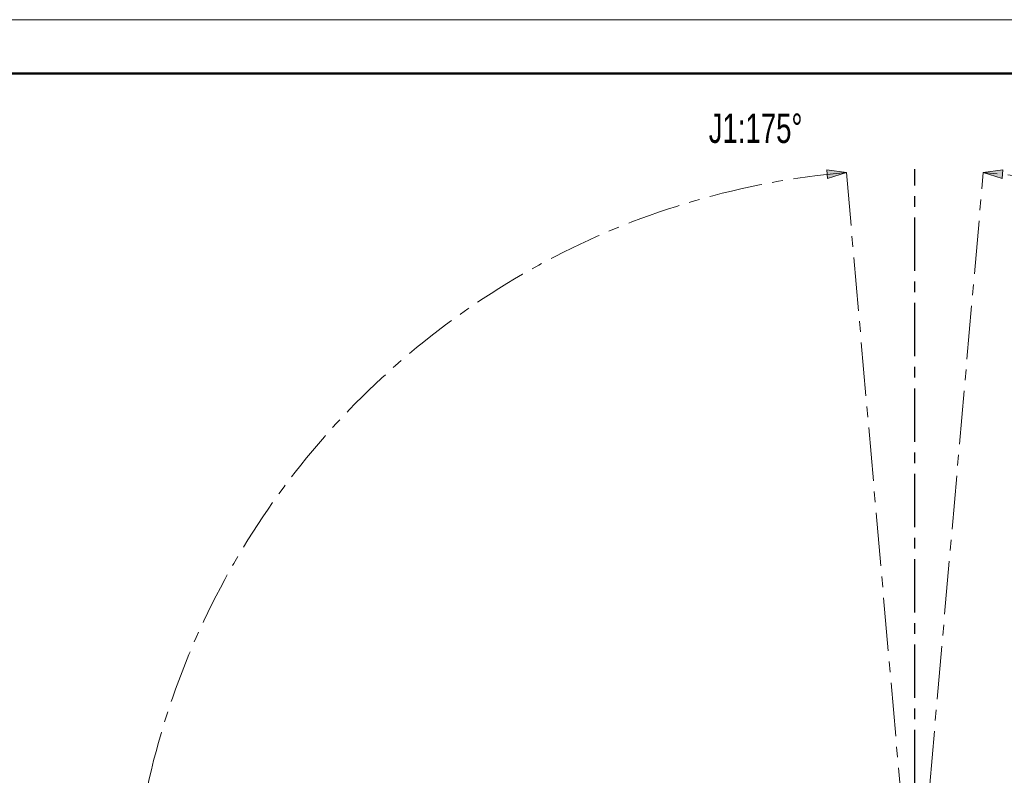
# Model space of a CAD drawing. Header units: millimetres. Extents: x 0 to 840, y 0 to 594.
# Tile 27 of 28: x 419 to 653, y 415 to 594. Entities that reach past the tile are written whole.
import ezdxf

# ---------------------------------------------------------------- set-up
doc = ezdxf.new("R2010")
doc.units = ezdxf.units.MM
doc.linetypes.add('CENTERX2', pattern=[20.32, 12.7, -2.54, 2.54, -2.54])
doc.layers.get('0').update_dxf_attribs({"lineweight": 18})
doc.layers.add('中心线层', color=6, linetype='CENTERX2', lineweight=25)
doc.layers.add('标注层', color=150, linetype='Continuous', lineweight=18)
doc.styles.add('SLDTEXTSTYLE1', font='txt', dxfattribs={"width": 0.7})
doc.dimstyles.new('SLDDIMSTYLE1', dxfattribs={"dimtxt": 7, "dimasz": 4, "dimexe": 0, "dimexo": 0.0625, "dimgap": 1.75, "dimtad": 0, "dimtih": 1, "dimtoh": 1, "dimdec": 0, "dimlfac": 10, "dimzin": 12, "dimdsep": 46, "dimtxsty": 'SLDTEXTSTYLE1', "dimcen": 0, "dimdle": 8, "dimadec": 0, "dimazin": 3, "dimtfac": 1, "dimtdec": 3, "dimtofl": 0, "dimtmove": 0, "dimatfit": 3, "dimfxl": 1, "dimfrac": 2, "dimtolj": 1, "dimarcsym": 0})

# ---------------------------------------------------------------- blocks, each defined once
blk = doc.blocks.new('块1')
at = {"linetype": 'Continuous'}
blk.add_hatch(color=7, dxfattribs=at).paths.add_polyline_path([(1094.9, 1154), (1089.8, 1131), (1100, 1131)], flags=0)
at = {"color": 7, "linetype": 'Continuous', "lineweight": 18}
for p, q in [((1094.9, 1154), (1089.8, 1131)), ((1100, 1131), (1094.9, 1154)), ((1089.8, 1131), (1100, 1131))]:
    blk.add_line(p, q, dxfattribs=at)
blk = doc.blocks.new('SW_CENTERMARKSYMBOL_5')
at = {"layer": '中心线层', "color": 0}
blk.add_line((0, 0.1), (0, 186.85), dxfattribs=at)
blk = doc.blocks.new('*X35')
at = {"layer": '标注层', "linetype": 'Continuous'}
blk.add_hatch(color=0, dxfattribs=at).paths.add_polyline_path([(764.87, 503.17), (768.18, 505.51), (767.25, 506.46)], flags=0)
at = {"layer": '标注层', "color": 0, "linetype": 'Continuous'}
for q in [(764.87, 503.17), (798.16, 530.33)]:
    blk.add_line((792.39, 530.33), q, dxfattribs=at)
at = {"layer": '标注层', "color": 0, "insert": (808.02, 530.33), "char_height": 7, "width": 35.9151, "attachment_point": 5, "style": 'SLDTEXTSTYLE1'}
blk.add_mtext('%%C3736', dxfattribs=at)

msp = doc.modelspace()

# ---------------------------------------------------------------- linework, layer by layer
at = {"color": 7, "linetype": 'Continuous', "lineweight": 18}
msp.add_line((0, 594.4), (839.99, 594.4), dxfattribs=at)
at = {"color": 7, "linetype": 'Continuous', "lineweight": 50}
msp.add_line((47.99, 581.58), (827.99, 581.58), dxfattribs=at)
at = {"color": 7, "linetype": 'CENTERX2', "lineweight": 18}
for p, q in [((615.63, 558.05), (631.91, 371.96)), ((631.91, 371.96), (648.19, 558.05))]:
    msp.add_line(p, q, dxfattribs=at)
msp.add_arc((631.91, 371.96), 186.8, 95, 85, dxfattribs=at)

# ---------------------------------------------------------------- block references
at = {"color": 7, "linetype": 'Continuous', "xscale": 0.2, "yscale": 0.2, "zscale": 0.2}
for p, rotation in [((366.64, 756.09), 274.9965763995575), ((858.99, 319.77), 84.99315279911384)]:
    msp.add_blockref('块1', p, dxfattribs=dict(at, rotation=rotation))
at = {"layer": '中心线层'}
msp.add_blockref('SW_CENTERMARKSYMBOL_5', (631.91, 371.96), dxfattribs=at)

# ---------------------------------------------------------------- texts
at = {"layer": '标注层', "color": 7, "insert": (582.89, 572.06), "char_height": 7, "width": 10.0788, "attachment_point": 1, "style": 'SLDTEXTSTYLE1'}
msp.add_mtext('J1:175%%D', dxfattribs=at)

# ---------------------------------------------------------------- dimensions: what is measured, and where the dimension line sits
at = {"layer": '标注层', "color": 7}
dim = msp.add_diameter_dim_2p(p1=(498.95, 240.75), p2=(764.87, 503.17), dimstyle='SLDDIMSTYLE1', override={"dimpost": '%%C<>', "dimsah": 1, "dimtzin": 8}, dxfattribs=at)
dim.commit()
dim.dimension.update_dxf_attribs({"geometry": '*X35', "text_midpoint": (792.39, 530.33), "dimtype": 163})

doc.saveas('drawing.dxf')
